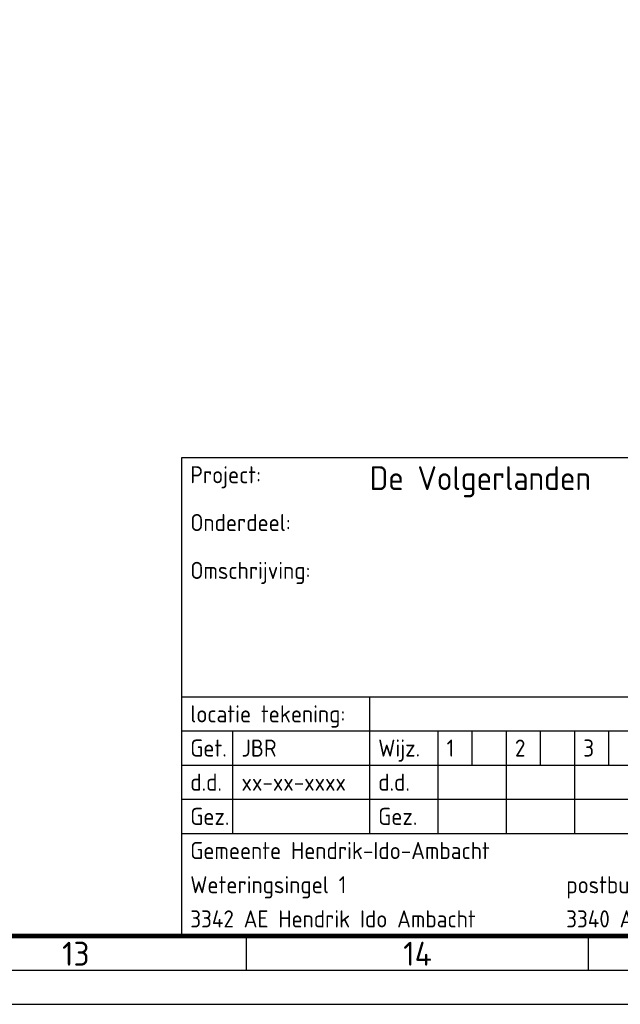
# Paper-space layout 'A1' of a CAD drawing. Header units: metres. Extents: x 0 to 841, y 0 to 594.
# Tile 3 of 14: x 637 to 725, y 0 to 144. Entities that reach past the tile are written whole.
import ezdxf
from ezdxf.enums import TextEntityAlignment as Align

# ---------------------------------------------------------------- set-up
doc = ezdxf.new("R2010")
doc.units = ezdxf.units.M
doc.layers.add('22BMALSTBC_VOLGER-ZW', color=7, linetype='Continuous')
for name, color, linetype, lineweight in [('X-XX-AL-TEKENBLAD-S @ 1', 7, 'Continuous', 25), ('X-XX-AL-TEKENBLAD_KADER-G', 7, 'Continuous', 25), ('X-XX-AL-TEKENBLAD_KADER_ROOSTERVERDELING-G', 7, 'Continuous', 25), ('X-XX-AL-TEKENBLAD_KADER_ROOSTERVERDELING-T35', 7, 'Continuous', 35)]:
    doc.layers.add(name, color=color, linetype=linetype, lineweight=lineweight)
doc.styles.add('ambacht', font='isocp.shx')
doc.styles.add('ISO', font='iso', dxfattribs={"height": 2.5})
doc.styles.add('NLCS-ISO', font='NLCS-ISO.ttf')

# ---------------------------------------------------------------- blocks, each defined once
blk = doc.blocks.new('VOLGER-ZW')
for p, q in [((-170, 70), (0, 70)), ((-170, 0), (-170, 70)), ((-170, 35), (0, 35)), ((-142.5, 15), (-142.5, 35)), ((-170, 30), (0, 30)), ((-162.5, 15), (-162.5, 30)), ((-132.5, 15), (-132.5, 30)), ((-127.5, 25), (-127.5, 30)), ((-122.5, 15), (-122.5, 30)), ((-117.5, 25), (-117.5, 30)), ((-112.5, 15), (-112.5, 30)), ((-107.5, 25), (-107.5, 30)), ((-170, 25), (-102.5, 25)), ((-170, 20), (-102.5, 20)), ((-170, 15), (-40, 15))]:
    blk.add_line(p, q)
at = {"style": 'ambacht'}
for s, p in [('Project:', (-168.75, 66.25)), ('Onderdeel:', (-168.75, 59.25)), ('Omschrijving:', (-168.75, 52.25)), ('locatie tekening:', (-168.75, 31.25)), ('Wijz.', (-141.25, 26.25)), ('Get.', (-168.75, 26.25)), ('1', (-131.25, 26.25)), ('2', (-121.25, 26.25)), ('3', (-111.25, 26.25)), ('d.d.', (-168.75, 21.25)), ('d.d.', (-141.25, 21.25)), ('Gez.', (-168.75, 16.25)), ('Gez.', (-141.25, 16.25)), ('Gemeente Hendrik-Ido-Ambacht', (-168.75, 11.25)), ('Weteringsingel 1', (-168.75, 6.25)), ('postbus 34', (-113.75, 6.25)), ('3342 AE Hendrik Ido Ambacht', (-168.75, 1.25)), ('3340 AA ', (-113.75, 1.25))]:
    blk.add_text(s, height=2.5, dxfattribs=at).set_placement(p)
at = {"linetype": 'Continuous', "style": 'ISO', "width": 0.96}
blk.add_attdef('STATUS', text='', height=5, dxfattribs=at).set_placement((-0.87, 71.79), align=Align.RIGHT)
at = {"style": 'ambacht'}
for tag, p, height in [('PROJECTOMSCHRIJVING', (-142.5, 65.25), 3.5), ('ONDERDEELNAAM', (-142.5, 58.5), 3.5), ('TEKENINGNUMMER', (-38.75, 59.37), 3), ('WERKOMSCHRIJVING1', (-142.5, 52.25), 2.5), ('WERKOMSCHRIJVING2', (-142.5, 48.25), 2.5), ('BESTEKNUMMER', (-38.75, 47.5), 2.5), ('WERKOMSCHRIJVING3', (-142.5, 44.25), 2.5), ('WERKOMSCHRIJVING4', (-142.5, 40.25), 2.5), ('WERKOMSCHRIJVING5', (-142.5, 36.25), 2.5), ('SCHAAL', (-38.75, 36.25), 2.5), ('FORMAAT', (-18.75, 36.25), 2.5), ('LOCATIETEKENING', (-141.25, 31.25), 2.5), ('DATUMPLOT', (-38.75, 31.25), 2.5), ('TEKENAAR', (-161.25, 26.25), 2.5), ('DATUM', (-161.25, 21.25), 2.5), ('WIJZ2.', (-121.25, 21.25), 1.8), ('WIJZ3.', (-111.25, 21.25), 1.8), ('WIJZ1.', (-131.25, 21.25), 1.8), ('GEZ.', (-131.25, 16.25), 1.8), ('GEZ.', (-121.25, 16.25), 1.8), ('GEZ.', (-111.25, 16.25), 1.8)]:
    blk.add_attdef(tag, p, '', height=height, dxfattribs=at)
blk = doc.blocks.new('SAL-TEKENBLAD_A1-SO')
at = {"layer": 'X-XX-AL-TEKENBLAD_KADER-G'}
blk.add_line((0, 0), (841, 0), dxfattribs=at)
at = {"layer": 'X-XX-AL-TEKENBLAD_KADER-G', "const_width": 0.7, "flags": 128}
blk.add_lwpolyline([(20, 10), (831, 10), (831, 584), (20, 584)], close=True, dxfattribs=at)
at = {"layer": 'X-XX-AL-TEKENBLAD_KADER_ROOSTERVERDELING-G'}
for p, q in [((670.5, 5), (670.5, 10)), ((720.5, 5), (720.5, 10)), ((15, 5), (836, 5))]:
    blk.add_line(p, q, dxfattribs=at)
at = {"layer": 'X-XX-AL-TEKENBLAD_KADER_ROOSTERVERDELING-T35', "lineweight": 35, "style": 'NLCS-ISO'}
for s, p in [('13', (645.5, 4.6)), ('14', (695.5, 4.6))]:
    blk.add_text(s, height=3.5, dxfattribs=at).set_placement(p, align=Align.BOTTOM_CENTER)

psp = doc.layouts.new('A1')

# ---------------------------------------------------------------- block references
at = {"layer": '22BMALSTBC_VOLGER-ZW'}
ref = psp.add_blockref('VOLGER-ZW', (831, 10), dxfattribs=at)
ref.add_attrib('PROJECTOMSCHRIJVING', 'De Volgerlanden', (688.5, 75.25), dxfattribs={"layer": '0', "height": 3.5, "style": 'ambacht'})
ref.add_attrib('TEKENAAR', 'JBR', (669.75, 36.25), dxfattribs={"layer": '0', "height": 2.5, "style": 'ambacht'})
ref.add_attrib('DATUM', 'xx-xx-xxxx', (669.75, 31.25), dxfattribs={"layer": '0', "height": 2.5, "style": 'ambacht'})
at = {"layer": 'X-XX-AL-TEKENBLAD-S @ 1'}
psp.add_blockref('SAL-TEKENBLAD_A1-SO', (0, 0), dxfattribs=at)

doc.saveas('drawing.dxf')
